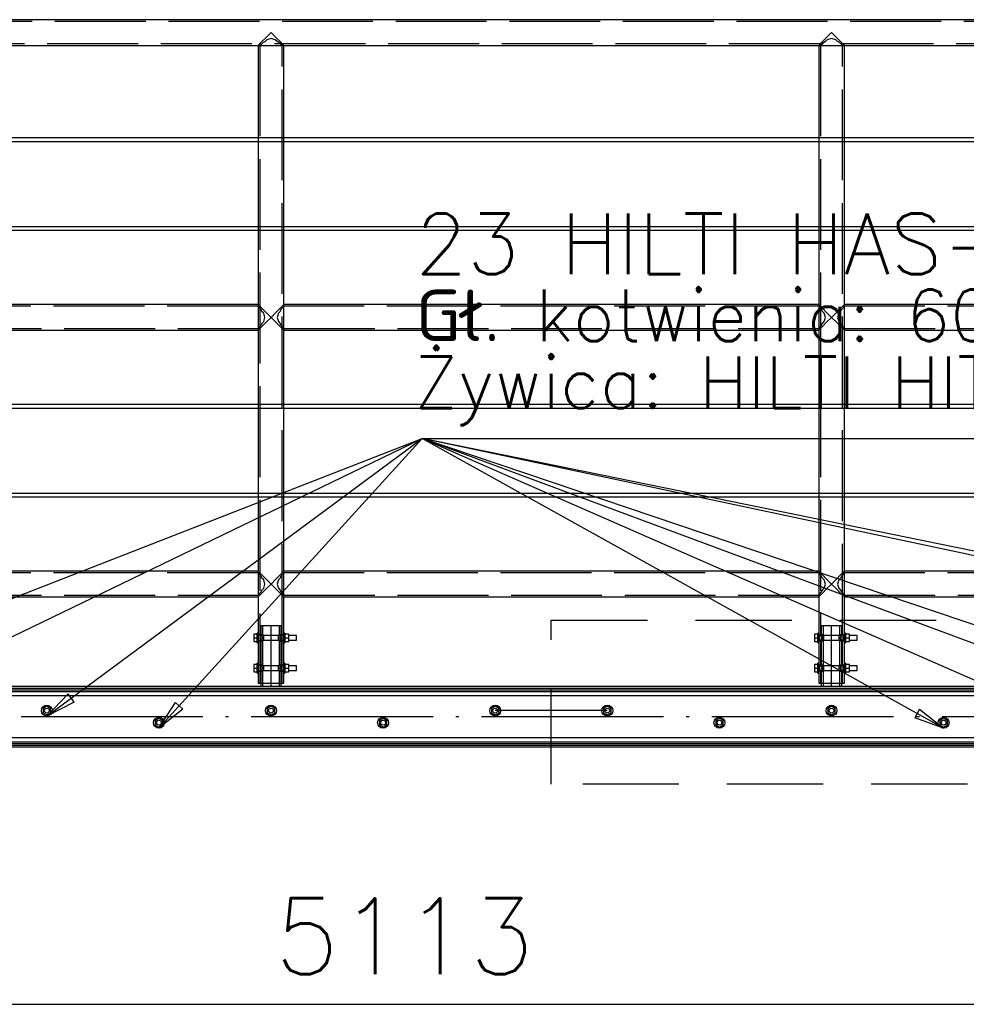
# Paper-space layout '450x700' of a CAD drawing. Header units: millimetres. Extents: x 0 to 420, y 0 to 695.
# Tile 22 of 86: x 296 to 327, y 243 to 276. Entities that reach past the tile are written whole.
import ezdxf

# ---------------------------------------------------------------- set-up
doc = ezdxf.new("R2010")
doc.units = ezdxf.units.MM
for name, pattern in [('ACAD_ISO02W100', [15, 12, -3]), ('ACAD_ISO04W100', [30, 24, -3, 0, -3]), ('HIDDEN2', [4.7625, 3.175, -1.5875])]:
    doc.linetypes.add(name, pattern=pattern)
doc.layers.get('0').update_dxf_attribs({"linetype": 'CONTINUOUS'})
doc.layers.add('AS_DIM_ON', color=7, linetype='CONTINUOUS')
doc.layers.add('AS_INS_ON', color=7, linetype='CONTINUOUS')
doc.styles.add('ROMANS', font='romans')
doc.styles.add('Simplex.shx', font='simplex.shx', dxfattribs={"height": 2})

psp = doc.layouts.new('450x700')

# ---------------------------------------------------------------- linework, layer by layer
at = {"linetype": 'Continuous', "ltscale": 0.25}
for p, q in [((359.933, 275.852), (44.585, 275.852)), ((303.847, 275.265), (303.71, 275.128)), ((304.009, 275.428), (303.847, 275.265)), ((304.171, 275.265), (304.009, 275.428)), ((304.309, 275.128), (304.172, 275.265)), ((322.347, 275.265), (322.21, 275.128)), ((322.509, 275.428), (322.347, 275.265)), ((322.671, 275.265), (322.509, 275.428)), ((322.809, 275.128), (322.672, 275.265)), ((285.933, 275.004), (303.585, 275.004)), ((303.618, 275.036), (303.585, 275.004)), ((303.585, 275.004), (303.585, 271.954)), ((303.71, 275.128), (303.618, 275.036)), ((304.401, 275.036), (304.309, 275.128)), ((304.433, 275.004), (304.401, 275.036)), ((304.433, 275.004), (322.085, 275.004)), ((304.433, 271.954), (304.433, 275.004)), ((322.118, 275.036), (322.085, 275.004)), ((322.085, 275.004), (322.085, 271.954)), ((322.21, 275.128), (322.118, 275.036)), ((322.901, 275.036), (322.809, 275.128)), ((322.933, 275.004), (322.901, 275.036)), ((322.933, 275.004), (340.585, 275.004)), ((322.933, 271.954), (322.933, 275.004)), ((303.585, 271.954), (285.933, 271.954)), ((285.933, 271.834), (303.585, 271.834)), ((303.585, 271.834), (303.585, 269.021)), ((322.085, 271.954), (304.433, 271.954)), ((304.433, 271.834), (322.085, 271.834)), ((304.433, 269.021), (304.433, 271.834)), ((322.085, 271.834), (322.085, 269.021)), ((340.585, 271.954), (322.933, 271.954)), ((322.933, 271.834), (340.585, 271.834)), ((322.933, 269.021), (322.933, 271.834)), ((303.585, 269.021), (285.933, 269.021)), ((285.933, 268.901), (303.585, 268.901)), ((303.585, 268.901), (303.585, 266.452)), ((322.085, 269.021), (304.433, 269.021)), ((304.433, 268.901), (322.085, 268.901)), ((304.433, 266.452), (304.433, 268.901)), ((322.085, 268.901), (322.085, 266.452)), ((340.585, 269.021), (322.933, 269.021)), ((322.933, 268.901), (340.585, 268.901)), ((322.933, 266.452), (322.933, 268.901)), ((303.585, 266.452), (285.933, 266.452)), ((303.618, 266.419), (303.585, 266.452)), ((304.433, 266.452), (304.401, 266.419)), ((322.085, 266.452), (304.433, 266.452)), ((322.085, 266.452), (322.118, 266.419)), ((322.933, 266.452), (322.901, 266.419)), ((340.585, 266.452), (322.933, 266.452)), ((303.709, 266.327), (303.618, 266.419)), ((303.71, 266.328), (303.847, 266.19)), ((304.009, 266.028), (303.847, 266.19)), ((304.172, 266.19), (304.009, 266.028)), ((304.309, 266.327), (304.172, 266.19)), ((304.309, 266.328), (304.401, 266.419)), ((322.209, 266.327), (322.118, 266.419)), ((322.21, 266.328), (322.347, 266.19)), ((322.509, 266.028), (322.347, 266.19)), ((322.672, 266.19), (322.509, 266.028)), ((322.809, 266.327), (322.672, 266.19)), ((322.809, 266.328), (322.901, 266.419)), ((303.847, 265.865), (303.71, 265.728)), ((303.847, 265.865), (304.009, 266.028)), ((304.009, 266.028), (304.172, 265.865)), ((304.172, 265.865), (304.309, 265.728)), ((322.347, 265.865), (322.21, 265.728)), ((322.347, 265.865), (322.509, 266.028)), ((322.509, 266.028), (322.672, 265.865)), ((322.672, 265.865), (322.809, 265.728)), ((285.933, 265.604), (303.585, 265.604)), ((303.585, 265.604), (303.618, 265.636)), ((303.585, 265.604), (303.585, 263.154)), ((303.618, 265.636), (303.709, 265.728)), ((304.309, 265.728), (304.401, 265.636)), ((304.401, 265.636), (304.433, 265.604)), ((304.433, 265.604), (322.085, 265.604)), ((304.433, 263.154), (304.433, 265.604)), ((322.118, 265.636), (322.085, 265.604)), ((322.085, 265.604), (322.085, 263.154)), ((322.118, 265.636), (322.209, 265.728)), ((322.809, 265.728), (322.901, 265.636)), ((322.901, 265.636), (322.933, 265.604)), ((322.933, 265.604), (340.585, 265.604)), ((322.933, 263.154), (322.933, 265.604)), ((303.585, 263.154), (285.933, 263.154)), ((285.933, 263.034), (303.585, 263.034)), ((303.585, 263.034), (303.585, 260.221)), ((322.085, 263.154), (304.433, 263.154)), ((304.433, 263.034), (322.085, 263.034)), ((304.433, 260.221), (304.433, 263.034)), ((322.085, 263.034), (322.085, 260.221)), ((340.585, 263.154), (322.933, 263.154)), ((322.933, 263.034), (340.585, 263.034)), ((322.933, 260.221), (322.933, 263.034)), ((303.585, 260.221), (285.933, 260.221)), ((285.933, 260.101), (303.585, 260.101)), ((303.585, 260.101), (303.585, 257.652)), ((322.085, 260.221), (304.433, 260.221)), ((304.433, 260.101), (322.085, 260.101)), ((304.433, 257.652), (304.433, 260.101)), ((322.085, 260.101), (322.085, 257.652)), ((340.585, 260.221), (322.933, 260.221)), ((322.933, 260.101), (340.585, 260.101)), ((322.933, 257.652), (322.933, 260.101)), ((303.585, 257.652), (285.933, 257.652)), ((303.618, 257.619), (303.585, 257.652)), ((303.709, 257.527), (303.618, 257.619)), ((303.71, 257.528), (303.847, 257.39)), ((304.009, 257.228), (303.847, 257.39)), ((304.172, 257.39), (304.009, 257.228)), ((304.309, 257.527), (304.172, 257.39)), ((304.401, 257.619), (304.309, 257.527)), ((304.433, 257.652), (304.401, 257.619)), ((322.085, 257.652), (304.433, 257.652)), ((322.085, 257.652), (322.118, 257.619)), ((322.209, 257.527), (322.118, 257.619)), ((322.21, 257.528), (322.347, 257.39)), ((322.509, 257.228), (322.347, 257.39)), ((322.672, 257.39), (322.509, 257.228)), ((322.809, 257.527), (322.672, 257.39)), ((322.809, 257.528), (322.901, 257.619)), ((322.933, 257.652), (322.901, 257.619)), ((340.585, 257.652), (322.933, 257.652)), ((303.847, 257.065), (303.71, 256.928)), ((303.847, 257.065), (304.009, 257.228)), ((304.009, 257.228), (304.172, 257.065)), ((304.172, 257.065), (304.309, 256.928)), ((322.347, 257.065), (322.21, 256.928)), ((322.347, 257.065), (322.509, 257.228)), ((322.509, 257.228), (322.672, 257.065)), ((322.672, 257.065), (322.809, 256.928)), ((285.933, 256.804), (303.585, 256.804)), ((303.585, 256.804), (303.618, 256.836)), ((303.585, 256.804), (303.585, 255.612)), ((303.71, 256.928), (303.618, 256.836)), ((304.309, 256.928), (304.401, 256.836)), ((304.401, 256.836), (304.433, 256.804)), ((304.433, 256.804), (322.085, 256.804)), ((304.433, 255.612), (304.433, 256.804)), ((322.118, 256.836), (322.085, 256.804)), ((322.085, 256.804), (322.085, 255.612)), ((322.118, 256.836), (322.209, 256.928)), ((322.809, 256.928), (322.901, 256.836)), ((322.901, 256.836), (322.933, 256.804)), ((322.933, 256.804), (340.585, 256.804)), ((322.933, 255.612), (322.933, 256.804)), ((303.553, 255.576), (303.447, 255.576)), ((303.447, 255.576), (303.447, 255.452)), ((303.447, 255.452), (303.553, 255.452)), ((303.447, 255.452), (303.447, 255.327)), ((303.585, 255.612), (303.553, 255.612)), ((303.553, 255.609), (303.553, 255.612)), ((303.553, 255.599), (303.553, 255.609)), ((303.553, 255.585), (303.553, 255.599)), ((303.553, 255.565), (303.553, 255.585)), ((303.553, 255.541), (303.553, 255.565)), ((303.553, 255.513), (303.553, 255.541)), ((303.553, 255.483), (303.553, 255.513)), ((303.553, 255.452), (303.553, 255.483)), ((303.553, 255.42), (303.553, 255.452)), ((303.553, 255.39), (303.553, 255.42)), ((303.585, 255.612), (303.585, 255.609)), ((303.585, 255.609), (303.585, 255.599)), ((303.585, 255.599), (303.585, 255.585)), ((303.585, 255.585), (303.585, 255.565)), ((303.585, 255.565), (303.585, 255.541)), ((303.585, 255.552), (303.599, 255.522)), ((303.585, 255.552), (303.595, 255.532)), ((303.585, 255.541), (303.585, 255.513)), ((303.595, 255.532), (303.585, 255.532)), ((303.585, 255.513), (303.585, 255.483)), ((303.585, 255.483), (303.585, 255.452)), ((303.585, 255.452), (303.585, 255.42)), ((303.585, 255.42), (303.585, 255.39)), ((303.599, 255.522), (303.605, 255.452)), ((303.605, 255.452), (303.599, 255.381)), ((304.413, 255.452), (304.419, 255.522)), ((304.419, 255.381), (304.413, 255.452)), ((304.419, 255.522), (304.433, 255.552)), ((304.433, 255.532), (304.424, 255.532)), ((304.465, 255.612), (304.433, 255.612)), ((304.433, 255.609), (304.433, 255.612)), ((304.433, 255.599), (304.433, 255.609)), ((304.433, 255.585), (304.433, 255.599)), ((304.433, 255.565), (304.433, 255.585)), ((304.433, 255.541), (304.433, 255.565)), ((304.433, 255.513), (304.433, 255.541)), ((304.433, 255.483), (304.433, 255.513)), ((304.433, 255.452), (304.433, 255.483)), ((304.433, 255.42), (304.433, 255.452)), ((304.433, 255.39), (304.433, 255.42)), ((304.465, 255.612), (304.465, 255.609)), ((304.465, 255.609), (304.465, 255.599)), ((304.465, 255.599), (304.465, 255.585)), ((304.465, 255.585), (304.465, 255.565)), ((304.601, 255.576), (304.465, 255.576)), ((304.465, 255.565), (304.465, 255.541)), ((304.465, 255.541), (304.465, 255.513)), ((304.465, 255.513), (304.465, 255.483)), ((304.465, 255.483), (304.465, 255.452)), ((304.465, 255.452), (304.601, 255.452)), ((304.465, 255.452), (304.465, 255.42)), ((304.465, 255.42), (304.465, 255.39)), ((304.601, 255.452), (304.601, 255.576)), ((304.853, 255.532), (304.601, 255.532)), ((304.601, 255.327), (304.601, 255.452)), ((304.853, 255.526), (304.853, 255.532)), ((304.853, 255.508), (304.853, 255.526)), ((304.853, 255.482), (304.853, 255.508)), ((304.853, 255.452), (304.853, 255.482)), ((304.853, 255.421), (304.853, 255.452)), ((304.853, 255.395), (304.853, 255.421)), ((304.853, 255.378), (304.853, 255.395)), ((322.053, 255.576), (321.947, 255.576)), ((321.947, 255.576), (321.947, 255.452)), ((321.947, 255.452), (322.053, 255.452)), ((321.947, 255.452), (321.947, 255.327)), ((322.085, 255.612), (322.053, 255.612)), ((322.053, 255.609), (322.053, 255.612)), ((322.053, 255.599), (322.053, 255.609)), ((322.053, 255.585), (322.053, 255.599)), ((322.053, 255.565), (322.053, 255.585)), ((322.053, 255.541), (322.053, 255.565)), ((322.053, 255.513), (322.053, 255.541)), ((322.053, 255.483), (322.053, 255.513)), ((322.053, 255.452), (322.053, 255.483)), ((322.053, 255.42), (322.053, 255.452)), ((322.053, 255.39), (322.053, 255.42)), ((322.085, 255.612), (322.085, 255.609)), ((322.085, 255.609), (322.085, 255.599)), ((322.085, 255.599), (322.085, 255.585)), ((322.085, 255.585), (322.085, 255.565)), ((322.085, 255.565), (322.085, 255.541)), ((322.085, 255.552), (322.099, 255.522)), ((322.085, 255.552), (322.095, 255.532)), ((322.085, 255.541), (322.085, 255.513)), ((322.095, 255.532), (322.085, 255.532)), ((322.085, 255.513), (322.085, 255.483)), ((322.085, 255.483), (322.085, 255.452)), ((322.085, 255.452), (322.085, 255.42)), ((322.085, 255.42), (322.085, 255.39)), ((322.099, 255.522), (322.105, 255.452)), ((322.105, 255.452), (322.099, 255.381)), ((322.913, 255.452), (322.919, 255.522)), ((322.919, 255.381), (322.913, 255.452)), ((322.919, 255.522), (322.933, 255.552)), ((322.933, 255.532), (322.924, 255.532)), ((322.965, 255.612), (322.933, 255.612)), ((322.933, 255.609), (322.933, 255.612)), ((322.933, 255.599), (322.933, 255.609)), ((322.933, 255.585), (322.933, 255.599)), ((322.933, 255.565), (322.933, 255.585)), ((322.933, 255.541), (322.933, 255.565)), ((322.933, 255.513), (322.933, 255.541)), ((322.933, 255.483), (322.933, 255.513)), ((322.933, 255.452), (322.933, 255.483)), ((322.933, 255.42), (322.933, 255.452)), ((322.933, 255.39), (322.933, 255.42)), ((322.965, 255.612), (322.965, 255.609)), ((322.965, 255.609), (322.965, 255.599)), ((322.965, 255.599), (322.965, 255.585)), ((322.965, 255.585), (322.965, 255.565)), ((323.101, 255.576), (322.965, 255.576)), ((322.965, 255.565), (322.965, 255.541)), ((322.965, 255.541), (322.965, 255.513)), ((322.965, 255.513), (322.965, 255.483)), ((322.965, 255.483), (322.965, 255.452)), ((322.965, 255.452), (323.101, 255.452)), ((322.965, 255.452), (322.965, 255.42)), ((322.965, 255.42), (322.965, 255.39)), ((323.101, 255.452), (323.101, 255.576)), ((323.353, 255.532), (323.101, 255.532)), ((323.101, 255.327), (323.101, 255.452)), ((323.353, 255.526), (323.353, 255.532)), ((323.353, 255.508), (323.353, 255.526)), ((323.353, 255.482), (323.353, 255.508)), ((323.353, 255.452), (323.353, 255.482)), ((323.353, 255.421), (323.353, 255.452)), ((323.353, 255.395), (323.353, 255.421)), ((323.353, 255.378), (323.353, 255.395)), ((303.447, 255.327), (303.553, 255.327)), ((303.553, 255.363), (303.553, 255.39)), ((303.553, 255.339), (303.553, 255.363)), ((303.553, 255.319), (303.553, 255.339)), ((303.553, 255.304), (303.553, 255.319)), ((303.553, 255.295), (303.553, 255.304)), ((303.553, 255.292), (303.553, 255.295)), ((303.553, 255.292), (303.585, 255.292)), ((303.585, 255.39), (303.585, 255.363)), ((303.599, 255.381), (303.585, 255.352)), ((303.585, 255.372), (303.595, 255.372)), ((303.595, 255.372), (303.585, 255.352)), ((303.585, 255.363), (303.585, 255.339)), ((303.585, 255.339), (303.585, 255.319)), ((303.585, 255.319), (303.585, 255.304)), ((303.585, 255.304), (303.585, 255.295)), ((303.585, 255.295), (303.585, 255.292)), ((303.585, 255.292), (303.585, 254.612)), ((304.433, 255.352), (304.419, 255.381)), ((304.424, 255.372), (304.433, 255.372)), ((304.433, 255.363), (304.433, 255.39)), ((304.433, 255.339), (304.433, 255.363)), ((304.433, 255.319), (304.433, 255.339)), ((304.433, 255.304), (304.433, 255.319)), ((304.433, 255.295), (304.433, 255.304)), ((304.433, 255.292), (304.433, 255.295)), ((304.433, 255.292), (304.465, 255.292)), ((304.433, 254.612), (304.433, 255.292)), ((304.465, 255.39), (304.465, 255.363)), ((304.465, 255.363), (304.465, 255.339)), ((304.465, 255.339), (304.465, 255.319)), ((304.465, 255.327), (304.601, 255.327)), ((304.465, 255.319), (304.465, 255.304)), ((304.465, 255.304), (304.465, 255.295)), ((304.465, 255.295), (304.465, 255.292)), ((304.601, 255.372), (304.853, 255.372)), ((304.853, 255.372), (304.853, 255.378)), ((321.947, 255.327), (322.053, 255.327)), ((322.053, 255.363), (322.053, 255.39)), ((322.053, 255.339), (322.053, 255.363)), ((322.053, 255.319), (322.053, 255.339)), ((322.053, 255.304), (322.053, 255.319)), ((322.053, 255.295), (322.053, 255.304)), ((322.053, 255.292), (322.053, 255.295)), ((322.053, 255.292), (322.085, 255.292)), ((322.085, 255.39), (322.085, 255.363)), ((322.099, 255.381), (322.085, 255.352)), ((322.085, 255.372), (322.095, 255.372)), ((322.095, 255.372), (322.085, 255.352)), ((322.085, 255.363), (322.085, 255.339)), ((322.085, 255.339), (322.085, 255.319)), ((322.085, 255.319), (322.085, 255.304)), ((322.085, 255.304), (322.085, 255.295)), ((322.085, 255.295), (322.085, 255.292)), ((322.085, 255.292), (322.085, 254.612)), ((322.933, 255.352), (322.919, 255.381)), ((322.924, 255.372), (322.933, 255.372)), ((322.933, 255.363), (322.933, 255.39)), ((322.933, 255.339), (322.933, 255.363)), ((322.933, 255.319), (322.933, 255.339)), ((322.933, 255.304), (322.933, 255.319)), ((322.933, 255.295), (322.933, 255.304)), ((322.933, 255.292), (322.933, 255.295)), ((322.933, 255.292), (322.965, 255.292)), ((322.933, 254.612), (322.933, 255.292)), ((322.965, 255.39), (322.965, 255.363)), ((322.965, 255.363), (322.965, 255.339)), ((322.965, 255.339), (322.965, 255.319)), ((322.965, 255.327), (323.101, 255.327)), ((322.965, 255.319), (322.965, 255.304)), ((322.965, 255.304), (322.965, 255.295)), ((322.965, 255.295), (322.965, 255.292)), ((323.101, 255.372), (323.353, 255.372)), ((323.353, 255.372), (323.353, 255.378)), ((303.553, 254.576), (303.447, 254.576)), ((303.447, 254.576), (303.447, 254.452)), ((303.447, 254.452), (303.553, 254.452)), ((303.447, 254.452), (303.447, 254.327)), ((303.585, 254.612), (303.553, 254.612)), ((303.553, 254.609), (303.553, 254.612)), ((303.553, 254.599), (303.553, 254.609)), ((303.553, 254.585), (303.553, 254.599)), ((303.553, 254.565), (303.553, 254.585)), ((303.553, 254.541), (303.553, 254.565)), ((303.553, 254.513), (303.553, 254.541)), ((303.553, 254.483), (303.553, 254.513)), ((303.553, 254.452), (303.553, 254.483)), ((303.553, 254.42), (303.553, 254.452)), ((303.553, 254.39), (303.553, 254.42)), ((303.585, 254.612), (303.585, 254.609)), ((303.585, 254.609), (303.585, 254.599)), ((303.585, 254.599), (303.585, 254.585)), ((303.585, 254.585), (303.585, 254.565)), ((303.585, 254.565), (303.585, 254.541)), ((303.585, 254.552), (303.599, 254.522)), ((303.585, 254.552), (303.595, 254.532)), ((303.585, 254.541), (303.585, 254.513)), ((303.595, 254.532), (303.585, 254.532)), ((303.585, 254.513), (303.585, 254.483)), ((303.585, 254.483), (303.585, 254.452)), ((303.585, 254.452), (303.585, 254.42)), ((303.585, 254.42), (303.585, 254.39)), ((303.599, 254.522), (303.605, 254.452)), ((303.605, 254.452), (303.599, 254.381)), ((304.413, 254.452), (304.419, 254.522)), ((304.419, 254.381), (304.413, 254.452)), ((304.419, 254.522), (304.433, 254.552)), ((304.433, 254.532), (304.424, 254.532)), ((304.465, 254.612), (304.433, 254.612)), ((304.433, 254.609), (304.433, 254.612)), ((304.433, 254.599), (304.433, 254.609)), ((304.433, 254.585), (304.433, 254.599)), ((304.433, 254.565), (304.433, 254.585)), ((304.433, 254.541), (304.433, 254.565)), ((304.433, 254.513), (304.433, 254.541)), ((304.433, 254.483), (304.433, 254.513)), ((304.433, 254.452), (304.433, 254.483)), ((304.433, 254.42), (304.433, 254.452)), ((304.433, 254.39), (304.433, 254.42)), ((304.465, 254.612), (304.465, 254.609)), ((304.465, 254.609), (304.465, 254.599)), ((304.465, 254.599), (304.465, 254.585)), ((304.465, 254.585), (304.465, 254.565)), ((304.601, 254.576), (304.465, 254.576)), ((304.465, 254.565), (304.465, 254.541)), ((304.465, 254.541), (304.465, 254.513)), ((304.465, 254.513), (304.465, 254.483)), ((304.465, 254.483), (304.465, 254.452)), ((304.465, 254.452), (304.601, 254.452)), ((304.465, 254.452), (304.465, 254.42)), ((304.465, 254.42), (304.465, 254.39)), ((304.601, 254.452), (304.601, 254.576)), ((304.853, 254.532), (304.601, 254.532)), ((304.601, 254.327), (304.601, 254.452)), ((304.853, 254.526), (304.853, 254.532)), ((304.853, 254.508), (304.853, 254.526)), ((304.853, 254.482), (304.853, 254.508)), ((304.853, 254.452), (304.853, 254.482)), ((304.853, 254.421), (304.853, 254.452)), ((304.853, 254.395), (304.853, 254.421)), ((322.053, 254.576), (321.947, 254.576)), ((321.947, 254.576), (321.947, 254.452)), ((321.947, 254.452), (322.053, 254.452)), ((321.947, 254.452), (321.947, 254.327)), ((322.085, 254.612), (322.053, 254.612)), ((322.053, 254.609), (322.053, 254.612)), ((322.053, 254.599), (322.053, 254.609)), ((322.053, 254.585), (322.053, 254.599)), ((322.053, 254.565), (322.053, 254.585)), ((322.053, 254.541), (322.053, 254.565)), ((322.053, 254.513), (322.053, 254.541)), ((322.053, 254.483), (322.053, 254.513)), ((322.053, 254.452), (322.053, 254.483)), ((322.053, 254.42), (322.053, 254.452)), ((322.053, 254.39), (322.053, 254.42)), ((322.085, 254.612), (322.085, 254.609)), ((322.085, 254.609), (322.085, 254.599)), ((322.085, 254.599), (322.085, 254.585)), ((322.085, 254.585), (322.085, 254.565)), ((322.085, 254.565), (322.085, 254.541)), ((322.085, 254.552), (322.099, 254.522)), ((322.085, 254.552), (322.095, 254.532)), ((322.085, 254.541), (322.085, 254.513)), ((322.095, 254.532), (322.085, 254.532)), ((322.085, 254.513), (322.085, 254.483)), ((322.085, 254.483), (322.085, 254.452)), ((322.085, 254.452), (322.085, 254.42)), ((322.085, 254.42), (322.085, 254.39)), ((322.099, 254.522), (322.105, 254.452)), ((322.105, 254.452), (322.099, 254.381)), ((322.913, 254.452), (322.919, 254.522)), ((322.919, 254.381), (322.913, 254.452)), ((322.919, 254.522), (322.933, 254.552)), ((322.933, 254.532), (322.924, 254.532)), ((322.965, 254.612), (322.933, 254.612)), ((322.933, 254.609), (322.933, 254.612)), ((322.933, 254.599), (322.933, 254.609)), ((322.933, 254.585), (322.933, 254.599)), ((322.933, 254.565), (322.933, 254.585)), ((322.933, 254.541), (322.933, 254.565)), ((322.933, 254.513), (322.933, 254.541)), ((322.933, 254.483), (322.933, 254.513)), ((322.933, 254.452), (322.933, 254.483)), ((322.933, 254.42), (322.933, 254.452)), ((322.933, 254.39), (322.933, 254.42)), ((322.965, 254.612), (322.965, 254.609)), ((322.965, 254.609), (322.965, 254.599)), ((322.965, 254.599), (322.965, 254.585)), ((322.965, 254.585), (322.965, 254.565)), ((323.101, 254.576), (322.965, 254.576)), ((322.965, 254.565), (322.965, 254.541)), ((322.965, 254.541), (322.965, 254.513)), ((322.965, 254.513), (322.965, 254.483)), ((322.965, 254.483), (322.965, 254.452)), ((322.965, 254.452), (323.101, 254.452)), ((322.965, 254.452), (322.965, 254.42)), ((322.965, 254.42), (322.965, 254.39)), ((323.101, 254.452), (323.101, 254.576)), ((323.353, 254.532), (323.101, 254.532)), ((323.101, 254.327), (323.101, 254.452)), ((323.353, 254.526), (323.353, 254.532)), ((323.353, 254.508), (323.353, 254.526)), ((323.353, 254.482), (323.353, 254.508)), ((323.353, 254.452), (323.353, 254.482)), ((323.353, 254.421), (323.353, 254.452)), ((323.353, 254.395), (323.353, 254.421)), ((303.447, 254.327), (303.553, 254.327)), ((303.553, 254.363), (303.553, 254.39)), ((303.553, 254.339), (303.553, 254.363)), ((303.553, 254.319), (303.553, 254.339)), ((303.553, 254.304), (303.553, 254.319)), ((303.553, 254.295), (303.553, 254.304)), ((303.553, 254.292), (303.553, 254.295)), ((303.553, 254.292), (303.585, 254.292)), ((303.585, 254.39), (303.585, 254.363)), ((303.599, 254.381), (303.585, 254.352)), ((303.585, 254.372), (303.595, 254.372)), ((303.595, 254.372), (303.585, 254.352)), ((303.585, 254.363), (303.585, 254.339)), ((303.585, 254.339), (303.585, 254.319)), ((303.585, 254.319), (303.585, 254.304)), ((303.585, 254.304), (303.585, 254.295)), ((303.585, 254.295), (303.585, 254.292)), ((303.585, 254.292), (303.585, 253.952)), ((304.433, 254.352), (304.419, 254.381)), ((304.424, 254.372), (304.433, 254.372)), ((304.433, 254.363), (304.433, 254.39)), ((304.433, 254.339), (304.433, 254.363)), ((304.433, 254.319), (304.433, 254.339)), ((304.433, 254.304), (304.433, 254.319)), ((304.433, 254.295), (304.433, 254.304)), ((304.433, 254.292), (304.433, 254.295)), ((304.433, 254.292), (304.465, 254.292)), ((304.433, 253.952), (304.433, 254.292)), ((304.465, 254.39), (304.465, 254.363)), ((304.465, 254.363), (304.465, 254.339)), ((304.465, 254.339), (304.465, 254.319)), ((304.465, 254.327), (304.601, 254.327)), ((304.465, 254.319), (304.465, 254.304)), ((304.465, 254.304), (304.465, 254.295)), ((304.465, 254.295), (304.465, 254.292)), ((304.601, 254.372), (304.853, 254.372)), ((304.853, 254.378), (304.853, 254.395)), ((304.853, 254.372), (304.853, 254.378)), ((321.947, 254.327), (322.053, 254.327)), ((322.053, 254.363), (322.053, 254.39)), ((322.053, 254.339), (322.053, 254.363)), ((322.053, 254.319), (322.053, 254.339)), ((322.053, 254.304), (322.053, 254.319)), ((322.053, 254.295), (322.053, 254.304)), ((322.053, 254.292), (322.053, 254.295)), ((322.053, 254.292), (322.085, 254.292)), ((322.085, 254.39), (322.085, 254.363)), ((322.099, 254.381), (322.085, 254.352)), ((322.085, 254.372), (322.095, 254.372)), ((322.095, 254.372), (322.085, 254.352)), ((322.085, 254.363), (322.085, 254.339)), ((322.085, 254.339), (322.085, 254.319)), ((322.085, 254.319), (322.085, 254.304)), ((322.085, 254.304), (322.085, 254.295)), ((322.085, 254.295), (322.085, 254.292)), ((322.085, 254.292), (322.085, 253.952)), ((322.933, 254.352), (322.919, 254.381)), ((322.924, 254.372), (322.933, 254.372)), ((322.933, 254.363), (322.933, 254.39)), ((322.933, 254.339), (322.933, 254.363)), ((322.933, 254.319), (322.933, 254.339)), ((322.933, 254.304), (322.933, 254.319)), ((322.933, 254.295), (322.933, 254.304)), ((322.933, 254.292), (322.933, 254.295)), ((322.933, 254.292), (322.965, 254.292)), ((322.933, 253.952), (322.933, 254.292)), ((322.965, 254.39), (322.965, 254.363)), ((322.965, 254.363), (322.965, 254.339)), ((322.965, 254.339), (322.965, 254.319)), ((322.965, 254.327), (323.101, 254.327)), ((322.965, 254.319), (322.965, 254.304)), ((322.965, 254.304), (322.965, 254.295)), ((322.965, 254.295), (322.965, 254.292)), ((323.101, 254.372), (323.353, 254.372)), ((323.353, 254.378), (323.353, 254.395)), ((323.353, 254.372), (323.353, 254.378)), ((360.009, 253.852), (257.759, 253.852)), ((257.759, 253.792), (360.009, 253.792)), ((303.585, 253.952), (303.618, 253.952)), ((303.618, 253.952), (303.71, 253.952)), ((303.672, 253.952), (303.672, 253.852)), ((303.71, 253.952), (303.847, 253.952)), ((303.847, 253.952), (304.009, 253.952)), ((304.009, 253.952), (304.172, 253.952)), ((304.172, 253.952), (304.309, 253.952)), ((304.309, 253.952), (304.401, 253.952)), ((304.346, 253.852), (304.346, 253.952)), ((304.401, 253.952), (304.433, 253.952)), ((322.085, 253.952), (322.118, 253.952)), ((322.118, 253.952), (322.21, 253.952)), ((322.172, 253.952), (322.172, 253.852)), ((322.21, 253.952), (322.347, 253.952)), ((322.347, 253.952), (322.509, 253.952)), ((322.509, 253.952), (322.672, 253.952)), ((322.672, 253.952), (322.809, 253.952)), ((322.809, 253.952), (322.901, 253.952)), ((322.846, 253.852), (322.846, 253.952)), ((322.901, 253.952), (322.933, 253.952)), ((257.759, 253.732), (360.009, 253.732)), ((257.759, 253.68), (360.009, 253.68)), ((360.009, 253.541), (257.759, 253.541)), ((296.609, 253.195), (296.485, 253.124)), ((296.485, 253.124), (296.485, 252.98)), ((296.734, 253.124), (296.609, 253.195)), ((296.734, 252.98), (296.734, 253.124)), ((304.009, 253.195), (303.885, 253.124)), ((303.885, 253.124), (303.885, 252.98)), ((304.134, 253.124), (304.009, 253.195)), ((304.134, 252.98), (304.134, 253.124)), ((311.409, 253.195), (311.285, 253.124)), ((311.285, 253.124), (311.285, 252.98)), ((311.534, 253.124), (311.409, 253.195)), ((311.534, 252.98), (311.534, 253.124)), ((315.109, 253.195), (314.985, 253.124)), ((314.985, 253.124), (314.985, 252.98)), ((315.234, 253.124), (315.109, 253.195)), ((315.234, 252.98), (315.234, 253.124)), ((322.509, 253.195), (322.385, 253.124)), ((322.385, 253.124), (322.385, 252.98)), ((322.634, 253.124), (322.509, 253.195)), ((322.634, 252.98), (322.634, 253.124)), ((296.485, 252.98), (296.609, 252.908)), ((296.609, 252.908), (296.734, 252.98)), ((300.309, 252.795), (300.185, 252.724)), ((300.434, 252.724), (300.309, 252.795)), ((303.885, 252.98), (304.009, 252.908)), ((304.009, 252.908), (304.134, 252.98)), ((307.709, 252.795), (307.585, 252.724)), ((307.834, 252.724), (307.709, 252.795)), ((311.285, 252.98), (311.409, 252.908)), ((311.409, 252.908), (311.534, 252.98)), ((314.985, 252.98), (315.109, 252.908)), ((315.109, 252.908), (315.234, 252.98)), ((318.809, 252.795), (318.685, 252.724)), ((318.934, 252.724), (318.809, 252.795)), ((322.385, 252.98), (322.509, 252.908)), ((322.509, 252.908), (322.634, 252.98)), ((326.209, 252.795), (326.085, 252.724)), ((326.334, 252.724), (326.209, 252.795)), ((300.185, 252.724), (300.185, 252.58)), ((300.185, 252.58), (300.309, 252.508)), ((300.309, 252.508), (300.434, 252.58)), ((300.434, 252.58), (300.434, 252.724)), ((307.585, 252.724), (307.585, 252.58)), ((307.585, 252.58), (307.709, 252.508)), ((307.709, 252.508), (307.834, 252.58)), ((307.834, 252.58), (307.834, 252.724)), ((318.685, 252.724), (318.685, 252.58)), ((318.685, 252.58), (318.809, 252.508)), ((318.809, 252.508), (318.934, 252.58)), ((318.934, 252.58), (318.934, 252.724)), ((326.085, 252.724), (326.085, 252.58)), ((326.085, 252.58), (326.209, 252.508)), ((326.209, 252.508), (326.334, 252.58)), ((326.334, 252.58), (326.334, 252.724)), ((257.759, 252.163), (360.009, 252.163)), ((257.759, 252.023), (360.009, 252.023)), ((257.759, 251.971), (360.009, 251.971)), ((257.759, 251.911), (360.009, 251.911)), ((257.759, 251.852), (360.009, 251.852))]:
    psp.add_line(p, q, dxfattribs=at)
at = {"color": 84, "linetype": 'ACAD_ISO02W100', "ltscale": 0.25}
for p, q in [((359.875, 275.794), (44.643, 275.794)), ((304.009, 275.227), (303.869, 275.185)), ((304.149, 275.185), (304.009, 275.227)), ((322.509, 275.227), (322.369, 275.185)), ((322.649, 275.185), (322.509, 275.227)), ((45.375, 275.062), (359.143, 275.062)), ((303.618, 275.036), (303.585, 275.004)), ((303.585, 275.004), (304.433, 275.004)), ((303.643, 275.062), (303.618, 275.036)), ((303.71, 275.128), (303.643, 275.062)), ((303.671, 275.031), (303.643, 275.004)), ((303.671, 275.031), (303.643, 275.004)), ((303.643, 275.004), (303.643, 255.552)), ((303.686, 275.036), (303.671, 275.031)), ((303.751, 275.1), (303.686, 275.036)), ((303.712, 275.062), (303.686, 275.036)), ((303.751, 275.1), (303.712, 275.062)), ((303.812, 275.128), (303.751, 275.1)), ((303.869, 275.185), (303.812, 275.128)), ((304.207, 275.128), (304.149, 275.185)), ((304.268, 275.1), (304.207, 275.128)), ((304.307, 275.062), (304.268, 275.1)), ((304.333, 275.036), (304.268, 275.1)), ((304.347, 275.031), (304.333, 275.036)), ((304.375, 275.004), (304.347, 275.031)), ((304.375, 275.004), (304.347, 275.031)), ((304.401, 275.036), (304.375, 275.062)), ((304.375, 255.552), (304.375, 275.004)), ((304.433, 275.004), (304.401, 275.036)), ((322.118, 275.036), (322.085, 275.004)), ((322.085, 275.004), (322.933, 275.004)), ((322.143, 275.062), (322.118, 275.036)), ((322.21, 275.128), (322.143, 275.062)), ((322.171, 275.031), (322.143, 275.004)), ((322.171, 275.031), (322.143, 275.004)), ((322.143, 275.004), (322.143, 255.552)), ((322.186, 275.036), (322.171, 275.031)), ((322.251, 275.1), (322.186, 275.036)), ((322.212, 275.062), (322.186, 275.036)), ((322.251, 275.1), (322.212, 275.062)), ((322.312, 275.128), (322.251, 275.1)), ((322.369, 275.185), (322.312, 275.128)), ((322.707, 275.128), (322.649, 275.185)), ((322.768, 275.1), (322.707, 275.128)), ((322.833, 275.036), (322.768, 275.1)), ((322.833, 275.036), (322.807, 275.062)), ((322.847, 275.031), (322.833, 275.036)), ((322.875, 275.004), (322.847, 275.031)), ((322.875, 275.004), (322.847, 275.031)), ((322.901, 275.036), (322.875, 275.062)), ((322.875, 255.552), (322.875, 275.004)), ((322.933, 275.004), (322.901, 275.036)), ((304.433, 271.954), (303.585, 271.954)), ((303.585, 271.954), (303.585, 271.834)), ((303.585, 271.834), (304.433, 271.834)), ((304.433, 271.834), (304.433, 271.954)), ((322.933, 271.954), (322.085, 271.954)), ((322.085, 271.954), (322.085, 271.834)), ((322.085, 271.834), (322.933, 271.834)), ((322.933, 271.834), (322.933, 271.954)), ((304.433, 269.021), (303.585, 269.021)), ((303.585, 269.021), (303.585, 268.901)), ((303.585, 268.901), (304.433, 268.901)), ((304.433, 268.901), (304.433, 269.021)), ((322.933, 269.021), (322.085, 269.021)), ((322.085, 269.021), (322.085, 268.901)), ((322.085, 268.901), (322.933, 268.901)), ((322.933, 268.901), (322.933, 269.021)), ((303.585, 266.452), (303.585, 266.394)), ((304.433, 265.604), (304.433, 266.452)), ((322.085, 266.452), (322.085, 266.394)), ((322.933, 266.452), (322.901, 266.419)), ((322.933, 265.604), (322.933, 266.452)), ((303.585, 266.394), (285.933, 266.394)), ((303.613, 266.366), (303.585, 266.394)), ((303.585, 266.394), (303.585, 265.662)), ((303.618, 266.351), (303.613, 266.366)), ((303.682, 266.286), (303.618, 266.351)), ((303.709, 266.225), (303.682, 266.286)), ((303.767, 266.168), (303.709, 266.225)), ((303.809, 266.028), (303.767, 266.168)), ((304.252, 266.168), (304.21, 266.028)), ((304.309, 266.225), (304.252, 266.168)), ((304.337, 266.286), (304.309, 266.225)), ((304.401, 266.351), (304.337, 266.286)), ((304.405, 266.366), (304.401, 266.351)), ((304.433, 266.394), (304.405, 266.366)), ((322.085, 266.394), (304.433, 266.394)), ((322.113, 266.366), (322.085, 266.394)), ((322.085, 266.394), (322.085, 265.662)), ((322.118, 266.351), (322.113, 266.366)), ((322.182, 266.286), (322.118, 266.351)), ((322.209, 266.225), (322.182, 266.286)), ((322.267, 266.168), (322.209, 266.225)), ((322.309, 266.028), (322.267, 266.168)), ((322.752, 266.168), (322.71, 266.028)), ((322.809, 266.225), (322.752, 266.168)), ((322.837, 266.286), (322.809, 266.225)), ((322.901, 266.351), (322.837, 266.286)), ((322.905, 266.366), (322.901, 266.351)), ((322.933, 266.394), (322.905, 266.366)), ((340.585, 266.394), (322.933, 266.394)), ((303.682, 265.769), (303.709, 265.83)), ((303.709, 265.83), (303.767, 265.888)), ((303.767, 265.888), (303.809, 266.028)), ((304.21, 266.028), (304.252, 265.888)), ((304.252, 265.888), (304.309, 265.83)), ((304.309, 265.83), (304.337, 265.769)), ((322.182, 265.769), (322.209, 265.83)), ((322.209, 265.83), (322.267, 265.888)), ((322.267, 265.888), (322.309, 266.028)), ((322.71, 266.028), (322.752, 265.888)), ((322.752, 265.888), (322.809, 265.83)), ((322.809, 265.83), (322.837, 265.769)), ((285.933, 265.662), (303.585, 265.662)), ((303.585, 265.662), (303.613, 265.69)), ((303.585, 265.662), (303.585, 265.604)), ((303.613, 265.69), (303.618, 265.704)), ((303.618, 265.704), (303.682, 265.769)), ((304.337, 265.769), (304.401, 265.704)), ((304.401, 265.704), (304.405, 265.69)), ((304.405, 265.69), (304.433, 265.662)), ((304.433, 265.662), (322.085, 265.662)), ((322.085, 265.662), (322.113, 265.69)), ((322.085, 265.662), (322.085, 265.604)), ((322.113, 265.69), (322.118, 265.704)), ((322.118, 265.704), (322.182, 265.769)), ((322.837, 265.769), (322.901, 265.704)), ((322.901, 265.636), (322.875, 265.662)), ((322.901, 265.704), (322.905, 265.69)), ((322.905, 265.69), (322.933, 265.662)), ((322.933, 265.662), (340.585, 265.662)), ((304.433, 263.154), (303.585, 263.154)), ((303.585, 263.154), (303.585, 263.034)), ((303.585, 263.034), (304.433, 263.034)), ((304.433, 263.034), (304.433, 263.154)), ((322.933, 263.154), (322.085, 263.154)), ((322.085, 263.154), (322.085, 263.034)), ((322.085, 263.034), (322.933, 263.034)), ((322.933, 263.034), (322.933, 263.154)), ((304.433, 260.221), (303.585, 260.221)), ((303.585, 260.221), (303.585, 260.101)), ((303.585, 260.101), (304.433, 260.101)), ((304.433, 260.101), (304.433, 260.221)), ((322.933, 260.221), (322.085, 260.221)), ((322.085, 260.221), (322.085, 260.101)), ((322.085, 260.101), (322.933, 260.101)), ((322.933, 260.101), (322.933, 260.221)), ((303.585, 257.594), (285.933, 257.594)), ((303.585, 257.652), (303.585, 257.594)), ((303.613, 257.566), (303.585, 257.594)), ((303.585, 257.594), (303.585, 256.862)), ((303.618, 257.551), (303.613, 257.566)), ((303.682, 257.486), (303.618, 257.551)), ((303.709, 257.425), (303.682, 257.486)), ((303.767, 257.368), (303.709, 257.425)), ((303.809, 257.228), (303.767, 257.368)), ((304.252, 257.368), (304.21, 257.228)), ((304.309, 257.425), (304.252, 257.368)), ((304.337, 257.486), (304.309, 257.425)), ((304.401, 257.551), (304.337, 257.486)), ((304.405, 257.566), (304.401, 257.551)), ((304.433, 257.594), (304.405, 257.566)), ((304.433, 256.804), (304.433, 257.652)), ((322.085, 257.594), (304.433, 257.594)), ((322.085, 257.652), (322.085, 257.594)), ((322.113, 257.566), (322.085, 257.594)), ((322.085, 257.594), (322.085, 256.862)), ((322.118, 257.551), (322.113, 257.566)), ((322.182, 257.486), (322.118, 257.551)), ((322.209, 257.425), (322.182, 257.486)), ((322.267, 257.368), (322.209, 257.425)), ((322.309, 257.228), (322.267, 257.368)), ((322.752, 257.368), (322.71, 257.228)), ((322.809, 257.425), (322.752, 257.368)), ((322.837, 257.486), (322.809, 257.425)), ((322.901, 257.551), (322.837, 257.486)), ((322.901, 257.619), (322.875, 257.594)), ((322.905, 257.566), (322.901, 257.551)), ((322.933, 257.594), (322.905, 257.566)), ((322.933, 256.804), (322.933, 257.652)), ((340.585, 257.594), (322.933, 257.594)), ((303.682, 256.969), (303.709, 257.03)), ((303.709, 257.03), (303.767, 257.088)), ((303.767, 257.088), (303.809, 257.228)), ((304.21, 257.228), (304.252, 257.088)), ((304.252, 257.088), (304.309, 257.03)), ((304.309, 257.03), (304.337, 256.969)), ((322.182, 256.969), (322.209, 257.03)), ((322.209, 257.03), (322.267, 257.088)), ((322.267, 257.088), (322.309, 257.228)), ((322.71, 257.228), (322.752, 257.088)), ((322.752, 257.088), (322.809, 257.03)), ((322.809, 257.03), (322.837, 256.969)), ((285.933, 256.862), (303.585, 256.862)), ((303.585, 256.862), (303.613, 256.89)), ((303.585, 256.862), (303.585, 256.804)), ((303.613, 256.89), (303.618, 256.904)), ((303.618, 256.904), (303.682, 256.969)), ((304.337, 256.969), (304.401, 256.904)), ((304.401, 256.904), (304.405, 256.89)), ((304.405, 256.89), (304.433, 256.862)), ((304.433, 256.862), (322.085, 256.862)), ((322.085, 256.862), (322.113, 256.89)), ((322.085, 256.862), (322.085, 256.804)), ((322.113, 256.89), (322.118, 256.904)), ((322.118, 256.904), (322.182, 256.969)), ((322.837, 256.969), (322.901, 256.904)), ((322.901, 256.904), (322.905, 256.89)), ((322.905, 256.89), (322.933, 256.862)), ((322.933, 256.862), (340.585, 256.862)), ((303.771, 255.852), (303.672, 255.852)), ((303.672, 255.852), (303.672, 255.552)), ((303.73, 255.852), (303.73, 255.552)), ((304.009, 255.852), (303.771, 255.852)), ((304.248, 255.852), (304.009, 255.852)), ((304.346, 255.852), (304.248, 255.852)), ((304.288, 255.552), (304.288, 255.852)), ((304.346, 255.552), (304.346, 255.852)), ((322.271, 255.852), (322.172, 255.852)), ((322.172, 255.852), (322.172, 255.552)), ((322.23, 255.852), (322.23, 255.552)), ((322.509, 255.852), (322.271, 255.852)), ((322.748, 255.852), (322.509, 255.852)), ((322.846, 255.852), (322.748, 255.852)), ((322.788, 255.552), (322.788, 255.852)), ((322.846, 255.552), (322.846, 255.852)), ((303.643, 255.552), (303.585, 255.552)), ((303.595, 255.532), (303.599, 255.522)), ((304.326, 255.532), (303.595, 255.532)), ((303.643, 255.552), (303.657, 255.522)), ((303.643, 255.552), (303.653, 255.532)), ((303.653, 255.532), (303.657, 255.522)), ((303.657, 255.522), (303.663, 255.452)), ((303.663, 255.452), (303.657, 255.381)), ((303.672, 255.552), (303.692, 255.532)), ((303.672, 255.552), (303.702, 255.522)), ((303.73, 255.552), (303.672, 255.552)), ((303.692, 255.532), (303.702, 255.522)), ((303.702, 255.522), (303.714, 255.452)), ((303.714, 255.452), (303.702, 255.381)), ((303.73, 255.552), (303.75, 255.532)), ((303.73, 255.552), (303.76, 255.522)), ((303.75, 255.532), (303.76, 255.522)), ((303.76, 255.522), (303.76, 255.521)), ((303.76, 255.521), (303.76, 255.452)), ((303.76, 255.452), (303.76, 255.382)), ((304.258, 255.521), (304.259, 255.522)), ((304.258, 255.452), (304.258, 255.521)), ((304.258, 255.382), (304.258, 255.452)), ((304.259, 255.522), (304.288, 255.552)), ((304.259, 255.522), (304.268, 255.532)), ((304.268, 255.532), (304.288, 255.552)), ((304.346, 255.552), (304.288, 255.552)), ((304.305, 255.452), (304.317, 255.522)), ((304.317, 255.381), (304.305, 255.452)), ((304.317, 255.522), (304.346, 255.552)), ((304.317, 255.522), (304.326, 255.532)), ((304.424, 255.532), (304.326, 255.532)), ((304.355, 255.452), (304.361, 255.522)), ((304.361, 255.381), (304.355, 255.452)), ((304.361, 255.522), (304.375, 255.552)), ((304.361, 255.522), (304.366, 255.532)), ((304.366, 255.532), (304.375, 255.552)), ((304.433, 255.552), (304.375, 255.552)), ((304.419, 255.522), (304.424, 255.532)), ((304.424, 255.532), (304.433, 255.552)), ((322.143, 255.552), (322.085, 255.552)), ((322.095, 255.532), (322.099, 255.522)), ((322.924, 255.532), (322.095, 255.532)), ((322.143, 255.552), (322.153, 255.532)), ((322.143, 255.552), (322.157, 255.522)), ((322.153, 255.532), (322.157, 255.522)), ((322.157, 255.522), (322.163, 255.452)), ((322.163, 255.452), (322.157, 255.381)), ((322.172, 255.552), (322.192, 255.532)), ((322.172, 255.552), (322.202, 255.522)), ((322.23, 255.552), (322.172, 255.552)), ((322.192, 255.532), (322.202, 255.522)), ((322.202, 255.522), (322.214, 255.452)), ((322.214, 255.452), (322.202, 255.381)), ((322.23, 255.552), (322.25, 255.532)), ((322.23, 255.552), (322.26, 255.522)), ((322.25, 255.532), (322.26, 255.522)), ((322.26, 255.522), (322.26, 255.521)), ((322.26, 255.452), (322.26, 255.521)), ((322.26, 255.382), (322.26, 255.452)), ((322.758, 255.521), (322.759, 255.522)), ((322.758, 255.452), (322.758, 255.521)), ((322.758, 255.382), (322.758, 255.452)), ((322.759, 255.522), (322.788, 255.552)), ((322.759, 255.522), (322.768, 255.532)), ((322.768, 255.532), (322.788, 255.552)), ((322.846, 255.552), (322.788, 255.552)), ((322.805, 255.452), (322.817, 255.522)), ((322.817, 255.381), (322.805, 255.452)), ((322.817, 255.522), (322.846, 255.552)), ((322.817, 255.522), (322.826, 255.532)), ((322.826, 255.532), (322.846, 255.552)), ((322.855, 255.452), (322.861, 255.522)), ((322.861, 255.381), (322.855, 255.452)), ((322.861, 255.522), (322.875, 255.552)), ((322.861, 255.522), (322.866, 255.532)), ((322.866, 255.532), (322.875, 255.552)), ((322.933, 255.552), (322.875, 255.552)), ((322.919, 255.522), (322.924, 255.532)), ((322.924, 255.532), (322.933, 255.552)), ((303.585, 255.352), (303.643, 255.352)), ((303.599, 255.381), (303.595, 255.372)), ((303.595, 255.372), (303.692, 255.372)), ((303.657, 255.381), (303.643, 255.352)), ((303.653, 255.372), (303.643, 255.352)), ((303.643, 255.352), (303.643, 254.552)), ((303.657, 255.381), (303.653, 255.372)), ((303.702, 255.381), (303.672, 255.352)), ((303.692, 255.372), (303.672, 255.352)), ((303.672, 255.352), (303.672, 254.552)), ((303.672, 255.352), (303.73, 255.352)), ((303.702, 255.381), (303.692, 255.372)), ((303.692, 255.372), (304.424, 255.372)), ((303.76, 255.381), (303.73, 255.352)), ((303.75, 255.372), (303.73, 255.352)), ((303.73, 255.352), (303.73, 254.552)), ((303.76, 255.381), (303.75, 255.372)), ((303.76, 255.382), (303.76, 255.381)), ((304.259, 255.381), (304.258, 255.382)), ((304.288, 255.352), (304.259, 255.381)), ((304.268, 255.372), (304.259, 255.381)), ((304.288, 255.352), (304.268, 255.372)), ((304.288, 254.552), (304.288, 255.352)), ((304.288, 255.352), (304.346, 255.352)), ((304.326, 255.372), (304.317, 255.381)), ((304.346, 255.352), (304.317, 255.381)), ((304.346, 254.552), (304.346, 255.352)), ((304.366, 255.372), (304.361, 255.381)), ((304.375, 255.352), (304.361, 255.381)), ((304.375, 255.352), (304.366, 255.372)), ((304.375, 255.352), (304.433, 255.352)), ((304.375, 254.552), (304.375, 255.352)), ((304.424, 255.372), (304.419, 255.381)), ((304.433, 255.352), (304.424, 255.372)), ((322.085, 255.352), (322.143, 255.352)), ((322.099, 255.381), (322.095, 255.372)), ((322.095, 255.372), (322.924, 255.372)), ((322.157, 255.381), (322.143, 255.352)), ((322.153, 255.372), (322.143, 255.352)), ((322.143, 255.352), (322.143, 254.552)), ((322.157, 255.381), (322.153, 255.372)), ((322.202, 255.381), (322.172, 255.352)), ((322.192, 255.372), (322.172, 255.352)), ((322.172, 255.352), (322.172, 254.552)), ((322.172, 255.352), (322.23, 255.352)), ((322.202, 255.381), (322.192, 255.372)), ((322.26, 255.381), (322.23, 255.352)), ((322.25, 255.372), (322.23, 255.352)), ((322.23, 255.352), (322.23, 254.552)), ((322.26, 255.381), (322.25, 255.372)), ((322.26, 255.382), (322.26, 255.381)), ((322.759, 255.381), (322.758, 255.382)), ((322.788, 255.352), (322.759, 255.381)), ((322.768, 255.372), (322.759, 255.381)), ((322.788, 255.352), (322.768, 255.372)), ((322.788, 254.552), (322.788, 255.352)), ((322.788, 255.352), (322.846, 255.352)), ((322.826, 255.372), (322.817, 255.381)), ((322.846, 255.352), (322.817, 255.381)), ((322.846, 255.352), (322.826, 255.372)), ((322.846, 254.552), (322.846, 255.352)), ((322.866, 255.372), (322.861, 255.381)), ((322.875, 255.352), (322.861, 255.381)), ((322.875, 255.352), (322.866, 255.372)), ((322.875, 255.352), (322.933, 255.352)), ((322.875, 254.552), (322.875, 255.352)), ((322.924, 255.372), (322.919, 255.381)), ((322.933, 255.352), (322.924, 255.372)), ((303.643, 254.552), (303.585, 254.552)), ((303.595, 254.532), (303.599, 254.522)), ((304.326, 254.532), (303.595, 254.532)), ((303.643, 254.552), (303.657, 254.522)), ((303.643, 254.552), (303.653, 254.532)), ((303.653, 254.532), (303.657, 254.522)), ((303.657, 254.522), (303.663, 254.452)), ((303.663, 254.452), (303.657, 254.381)), ((303.672, 254.552), (303.692, 254.532)), ((303.672, 254.552), (303.702, 254.522)), ((303.73, 254.552), (303.672, 254.552)), ((303.692, 254.532), (303.702, 254.522)), ((303.702, 254.522), (303.714, 254.452)), ((303.714, 254.452), (303.702, 254.381)), ((303.73, 254.552), (303.75, 254.532)), ((303.73, 254.552), (303.76, 254.522)), ((303.75, 254.532), (303.76, 254.522)), ((303.76, 254.522), (303.76, 254.521)), ((303.76, 254.521), (303.76, 254.452)), ((303.76, 254.452), (303.76, 254.382)), ((304.258, 254.521), (304.259, 254.522)), ((304.258, 254.452), (304.258, 254.521)), ((304.258, 254.382), (304.258, 254.452)), ((304.259, 254.522), (304.288, 254.552)), ((304.259, 254.522), (304.268, 254.532)), ((304.268, 254.532), (304.288, 254.552)), ((304.346, 254.552), (304.288, 254.552)), ((304.305, 254.452), (304.317, 254.522)), ((304.317, 254.381), (304.305, 254.452)), ((304.317, 254.522), (304.346, 254.552)), ((304.317, 254.522), (304.326, 254.532)), ((304.424, 254.532), (304.326, 254.532)), ((304.355, 254.452), (304.361, 254.522)), ((304.361, 254.381), (304.355, 254.452)), ((304.361, 254.522), (304.375, 254.552)), ((304.361, 254.522), (304.366, 254.532)), ((304.366, 254.532), (304.375, 254.552)), ((304.433, 254.552), (304.375, 254.552)), ((304.419, 254.522), (304.424, 254.532)), ((304.424, 254.532), (304.433, 254.552)), ((322.143, 254.552), (322.085, 254.552)), ((322.095, 254.532), (322.099, 254.522)), ((322.924, 254.532), (322.095, 254.532)), ((322.143, 254.552), (322.153, 254.532)), ((322.143, 254.552), (322.157, 254.522)), ((322.153, 254.532), (322.157, 254.522)), ((322.157, 254.522), (322.163, 254.452)), ((322.163, 254.452), (322.157, 254.381)), ((322.172, 254.552), (322.192, 254.532)), ((322.172, 254.552), (322.202, 254.522)), ((322.23, 254.552), (322.172, 254.552)), ((322.192, 254.532), (322.202, 254.522)), ((322.202, 254.522), (322.214, 254.452)), ((322.214, 254.452), (322.202, 254.381)), ((322.23, 254.552), (322.25, 254.532)), ((322.23, 254.552), (322.26, 254.522)), ((322.25, 254.532), (322.26, 254.522)), ((322.26, 254.522), (322.26, 254.521)), ((322.26, 254.452), (322.26, 254.521)), ((322.26, 254.382), (322.26, 254.452)), ((322.758, 254.521), (322.759, 254.522)), ((322.758, 254.452), (322.758, 254.521)), ((322.758, 254.382), (322.758, 254.452)), ((322.759, 254.522), (322.788, 254.552)), ((322.759, 254.522), (322.768, 254.532)), ((322.768, 254.532), (322.788, 254.552)), ((322.846, 254.552), (322.788, 254.552)), ((322.805, 254.452), (322.817, 254.522)), ((322.817, 254.381), (322.805, 254.452)), ((322.817, 254.522), (322.846, 254.552)), ((322.817, 254.522), (322.826, 254.532)), ((322.826, 254.532), (322.846, 254.552)), ((322.855, 254.452), (322.861, 254.522)), ((322.861, 254.381), (322.855, 254.452)), ((322.861, 254.522), (322.875, 254.552)), ((322.861, 254.522), (322.866, 254.532)), ((322.866, 254.532), (322.875, 254.552)), ((322.933, 254.552), (322.875, 254.552)), ((322.919, 254.522), (322.924, 254.532)), ((322.924, 254.532), (322.933, 254.552)), ((303.585, 254.352), (303.643, 254.352)), ((303.599, 254.381), (303.595, 254.372)), ((303.595, 254.372), (303.692, 254.372)), ((303.657, 254.381), (303.643, 254.352)), ((303.653, 254.372), (303.643, 254.352)), ((303.643, 254.352), (303.643, 253.952)), ((303.657, 254.381), (303.653, 254.372)), ((303.702, 254.381), (303.672, 254.352)), ((303.692, 254.372), (303.672, 254.352)), ((303.672, 254.352), (303.672, 253.952)), ((303.672, 254.352), (303.73, 254.352)), ((303.702, 254.381), (303.692, 254.372)), ((303.692, 254.372), (304.424, 254.372)), ((303.76, 254.381), (303.73, 254.352)), ((303.75, 254.372), (303.73, 254.352)), ((303.73, 254.352), (303.73, 253.852)), ((303.76, 254.381), (303.75, 254.372)), ((303.76, 254.382), (303.76, 254.381)), ((304.259, 254.381), (304.258, 254.382)), ((304.288, 254.352), (304.259, 254.381)), ((304.268, 254.372), (304.259, 254.381)), ((304.288, 254.352), (304.268, 254.372)), ((304.288, 253.852), (304.288, 254.352)), ((304.288, 254.352), (304.346, 254.352)), ((304.346, 254.352), (304.317, 254.381)), ((304.346, 253.952), (304.346, 254.352)), ((304.366, 254.372), (304.361, 254.381)), ((304.375, 254.352), (304.361, 254.381)), ((304.375, 254.352), (304.366, 254.372)), ((304.375, 254.352), (304.433, 254.352)), ((304.375, 253.952), (304.375, 254.352)), ((304.424, 254.372), (304.419, 254.381)), ((304.433, 254.352), (304.424, 254.372)), ((322.085, 254.352), (322.143, 254.352)), ((322.099, 254.381), (322.095, 254.372)), ((322.095, 254.372), (322.924, 254.372)), ((322.157, 254.381), (322.143, 254.352)), ((322.153, 254.372), (322.143, 254.352)), ((322.143, 254.352), (322.143, 253.952)), ((322.157, 254.381), (322.153, 254.372)), ((322.202, 254.381), (322.172, 254.352)), ((322.192, 254.372), (322.172, 254.352)), ((322.172, 254.352), (322.172, 253.952)), ((322.172, 254.352), (322.23, 254.352)), ((322.202, 254.381), (322.192, 254.372)), ((322.26, 254.381), (322.23, 254.352)), ((322.25, 254.372), (322.23, 254.352)), ((322.23, 254.352), (322.23, 253.852)), ((322.26, 254.381), (322.25, 254.372)), ((322.26, 254.382), (322.26, 254.381)), ((322.759, 254.381), (322.758, 254.382)), ((322.788, 254.352), (322.759, 254.381)), ((322.768, 254.372), (322.759, 254.381)), ((322.788, 254.352), (322.768, 254.372)), ((322.788, 253.852), (322.788, 254.352)), ((322.788, 254.352), (322.846, 254.352)), ((322.846, 254.352), (322.817, 254.381)), ((322.846, 253.952), (322.846, 254.352)), ((322.866, 254.372), (322.861, 254.381)), ((322.875, 254.352), (322.861, 254.381)), ((322.875, 254.352), (322.866, 254.372)), ((322.875, 254.352), (322.933, 254.352)), ((322.875, 253.952), (322.875, 254.352)), ((322.924, 254.372), (322.919, 254.381)), ((322.933, 254.352), (322.924, 254.372))]:
    psp.add_line(p, q, dxfattribs=at)
at = {"color": 7}
for p in [(285.509, 252.872), (296.609, 252.872), (300.309, 252.472), (326.209, 252.472), (329.909, 252.872), (337.309, 252.472), (333.609, 252.872), (355.809, 252.472), (352.109, 252.872)]:
    psp.add_line(p, (308.997, 262.034), dxfattribs=at)
at = {"color": 10, "linetype": 'ACAD_ISO04W100', "ltscale": 0.25}
for p, q in [((304.009, 253.852), (304.009, 255.852)), ((322.509, 253.852), (322.509, 255.852)), ((257.759, 252.852), (360.009, 252.852))]:
    psp.add_line(p, q, dxfattribs=at)
at = {"color": 0, "linetype": 'ByBlock', "lineweight": -2}
for p, q in [((296.609, 252.872), (297.313, 253.6)), ((297.512, 253.332), (297.313, 253.6)), ((297.512, 253.332), (296.609, 252.872)), ((300.309, 252.472), (300.858, 253.324)), ((301.104, 253.1), (300.858, 253.324)), ((301.104, 253.1), (300.309, 252.472)), ((325.415, 253.103), (325.254, 252.812)), ((326.209, 252.472), (325.254, 252.812)), ((325.415, 253.103), (326.209, 252.472))]:
    psp.add_line(p, q, dxfattribs=at)
at = {"color": 7}
psp.add_lwpolyline([(289.209, 252.472), (308.997, 262.034), (353.568, 262.034)], dxfattribs=at)
at = {"elevation": 81.911}
psp.add_lwpolyline([(315.109, 253.052), (311.409, 253.052)], dxfattribs=at)
at = {"linetype": 'Continuous', "ltscale": 0.25}
for centre, radius in [((296.609, 253.052), 0.18), ((296.609, 253.052), 0.08), ((304.009, 253.052), 0.18), ((304.009, 253.052), 0.08), ((311.409, 253.052), 0.18), ((311.409, 253.052), 0.08), ((315.109, 253.052), 0.18), ((315.109, 253.052), 0.08), ((322.509, 253.052), 0.18), ((322.509, 253.052), 0.08), ((300.309, 252.652), 0.18), ((307.709, 252.652), 0.18), ((318.809, 252.652), 0.18), ((326.209, 252.652), 0.18), ((300.309, 252.652), 0.08), ((307.709, 252.652), 0.08), ((318.809, 252.652), 0.08), ((326.209, 252.652), 0.08)]:
    psp.add_circle(centre, radius, dxfattribs=at)
at = {"layer": 'AS_DIM_ON', "color": 8}
psp.add_line((257.759, 243.359), (361.009, 243.359), dxfattribs=at)
at = {"layer": 'AS_INS_ON', "color": 84, "linetype": 'HIDDEN2'}
psp.add_lwpolyline([(313.259, 256.04), (331.759, 256.04), (331.759, 250.626), (313.259, 250.626), (313.259, 256.04)], dxfattribs=at)

# ---------------------------------------------------------------- texts
at = {"color": 7, "style": 'Simplex.shx'}
for s, height, p in [('23 HILTI HAS-U M8x120 8.8', 2, (308.77, 267.454)), ('Gł. kotwienia: 60 mm', 1.7, (308.779, 265.244)), ('Żywica: HILTI HIT-HY 200-A V3', 1.7, (308.738, 263.034))]:
    psp.add_text(s, height=height, dxfattribs=at).set_placement(p)
at = {"layer": 'AS_DIM_ON', "color": 9, "style": 'ROMANS'}
psp.add_text('5113', height=2.5, dxfattribs=at).set_placement((304.123, 244.359))

doc.saveas('drawing.dxf')
